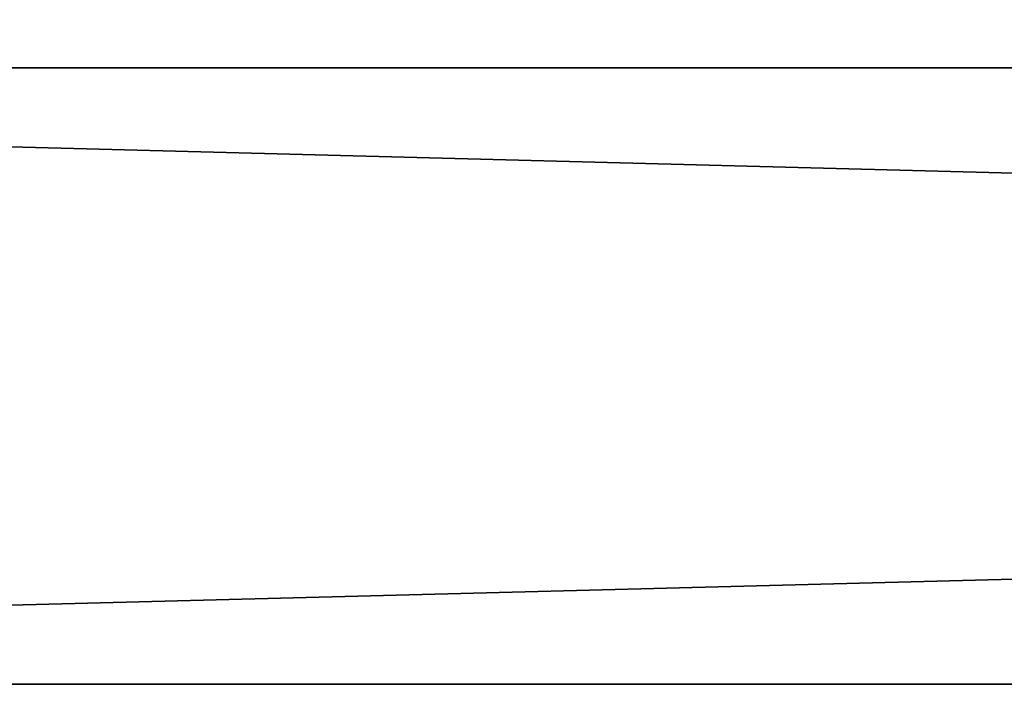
# Model space of a CAD drawing. Extents: x -250 to 250, y -968 to 894.
# Tile 216 of 256: x -156 to -138, y 759 to 771. Entities that reach past the tile are written whole.
import ezdxf

# ---------------------------------------------------------------- set-up
doc = ezdxf.new("R2010")
doc.units = 0
doc.header["$LTSCALE"] = 3.583593
doc.layers.add('17', color=7, linetype='CONTINUOUS')
doc.layers.add('18', color=7, linetype='CONTINUOUS')

msp = doc.modelspace()

# ---------------------------------------------------------------- linework, layer by layer
at = {"layer": '17', "color": 7, "linetype": 'CONTINUOUS'}
for points in [[(210, 759, 0), (210, 770, 11), (-210, 759, 0), (210, 759, 0)], [(-210, 770, -11), (210, 759, 0), (-210, 759, 0), (-210, 770, -11)], [(210, 770, 11), (-210, 770, 11), (-210, 759, 0), (210, 770, 11)], [(210, 770, -11), (210, 759, 0), (-210, 770, -11), (210, 770, -11)]]:
    msp.add_3dface(points, dxfattribs=at)
at = {"layer": '18', "color": 7, "linetype": 'CONTINUOUS'}
for points in [[(210, 770, 11), (210, 781, 0), (-210, 770, 11), (210, 770, 11)], [(210, 770, -11), (-210, 770, -11), (-210, 781, 0), (210, 770, -11)], [(210, 781, 0), (-210, 781, 0), (-210, 770, 11), (210, 781, 0)], [(210, 781, 0), (210, 770, -11), (-210, 781, 0), (210, 781, 0)]]:
    msp.add_3dface(points, dxfattribs=at)

doc.saveas('drawing.dxf')
